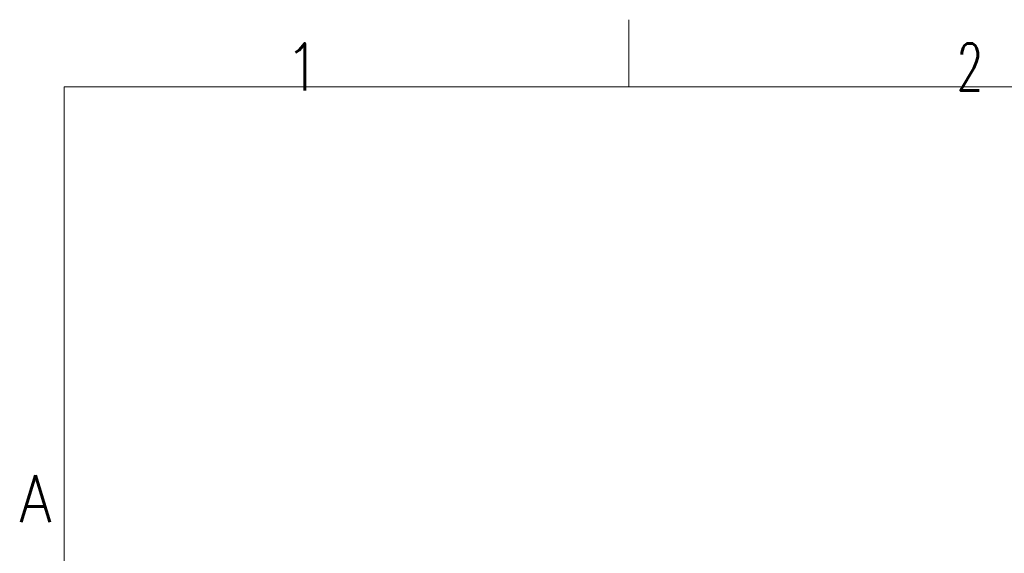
# Model space of a CAD drawing. Header units: inches. Extents: x 0 to 20790, y -12 to 14700.
# Tile 109 of 242: x 59 to 2623, y 13310 to 14700. Entities that reach past the tile are written whole.
import ezdxf

# ---------------------------------------------------------------- set-up
doc = ezdxf.new("R2010")
doc.units = ezdxf.units.IN
doc.layers.add('210', color=7, linetype='Continuous', true_color=0xffffff)
doc.styles.add('latin_extended', font='simplex.shx')

msp = doc.modelspace()

# ---------------------------------------------------------------- linework, layer by layer
at = {"layer": '210', "color": 7, "linetype": 'Continuous', "lineweight": 18}
for p, q in [((1645, 14525), (1645, 14700)), ((175, 175), (175, 14525)), ((175, 14525), (20615, 14525))]:
    msp.add_line(p, q, dxfattribs=at)

# ---------------------------------------------------------------- texts
at = {"layer": '210', "color": 211, "linetype": 'Continuous', "lineweight": 18, "char_height": 122.5, "attachment_point": 7, "line_spacing_factor": 0.963855, "style": 'latin_extended'}
for s, insert in [('\\W0.9188;1', (748.412, 14515.64)), ('\\W0.6563;2', (2498.412, 14515.64)), ('\\W0.8818;A', (58.721, 13390.689))]:
    msp.add_mtext(s, dxfattribs=dict(at, insert=insert))

doc.saveas('drawing.dxf')
